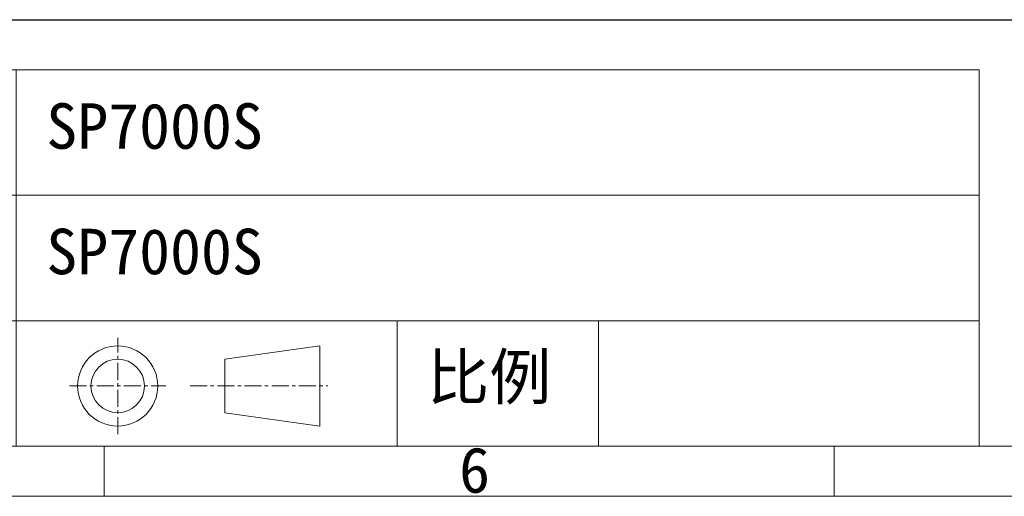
# Model space of a CAD drawing. Header units: millimetres. Extents: x 990 to 1809, y 0 to 562.
# Tile 24 of 256: x 1390 to 1500, y 0 to 53. Entities that reach past the tile are written whole.
import ezdxf

# ---------------------------------------------------------------- set-up
doc = ezdxf.new("R2010")
doc.units = ezdxf.units.MM
doc.linetypes.add('CENTER', pattern=[50.8, 31.75, -6.35, 6.35, -6.35])
doc.layers.add('7标注层', color=4, linetype='Continuous', lineweight=18)
doc.styles.add('1.0', font='txt', dxfattribs={"height": 2.5})
doc.styles.add('1111', font='txt', dxfattribs={"height": 2})

# ---------------------------------------------------------------- blocks, each defined once
blk = doc.blocks.new('21022701')
at = {"color": 4}
for p, q in [((271.126, 1.874), (1.874, 1.874)), ((136.5, 0), (136.5, 1.874)), ((163.8, 0), (163.8, 1.874)), ((273, 0), (0, 0))]:
    blk.add_line(p, q, dxfattribs=at)
at = {"color": 4, "insert": (149.347, 1.835), "char_height": 1.7, "width": 1.83173, "attachment_point": 1, "style": '1111'}
blk.add_mtext('\\pi0.42548;{\\fSimSun|b1|i0|c134|p2;6}', dxfattribs=at)
blk = doc.blocks.new('21031201')
at = {"color": 4}
for p, q in [((169.218, 15.946), (118.975, 15.946)), ((133.214, 15.946), (133.214, 1.874)), ((169.218, 15.946), (169.218, 1.874)), ((169.218, 11.256), (118.975, 11.256)), ((169.218, 6.565), (118.975, 6.565)), ((147.453, 6.565), (147.453, 1.874)), ((154.979, 6.565), (154.979, 1.874))]:
    blk.add_line(p, q, dxfattribs=at)
at = {"color": 4, "lineweight": -3}
blk.add_line((118.975, 1.874), (118.975, 15.946), dxfattribs=at)
at = {"color": 1, "linetype": 'CENTER', "ltscale": 0.02}
for p, q in [((137.006, 2.326), (137.006, 5.926)), ((135.206, 4.126), (138.806, 4.126)), ((139.717, 4.126), (144.859, 4.126))]:
    blk.add_line(p, q, dxfattribs=at)
for p, q in [((144.559, 5.626), (141.017, 5.126)), ((144.559, 2.626), (144.559, 5.626)), ((141.017, 3.126), (141.017, 5.126)), ((144.559, 2.626), (141.017, 3.126))]:
    blk.add_line(p, q)
for radius in [1.5, 1]:
    blk.add_circle((137.006, 4.126), radius)
at = {"color": 4, "char_height": 1.7, "attachment_point": 1}
for s, insert, width, style in [('{\\fSimSun|b1|i0|c134|p2;物料代码}', (120.099, 14.696), 10.95578, '1111'), ('{\\fSimSun|b1|i0|c134|p2;规格型号}', (120.099, 10.005), 11.26962, '1111'), ('{\\fSimSun|b1|i0|c134|p2;第三视角}', (120.099, 5.314), 12.01732, '1111'), ('{\\fSimSun|b1|i0|c134|p2;比例}', (148.578, 5.314), 6.40137, '1.0')]:
    blk.add_mtext(s, dxfattribs=dict(at, insert=insert, width=width, style=style))

msp = doc.modelspace()

# ---------------------------------------------------------------- linework, layer by layer
at = {"layer": '7标注层', "color": 4, "lineweight": 30}
msp.add_line((1340.885, 53.468), (1802.969, 53.468), dxfattribs=at)

# ---------------------------------------------------------------- block references
at = {"layer": '7标注层', "xscale": 3, "yscale": 3, "zscale": 3}
for name in ['21022701', '21031201']:
    msp.add_blockref(name, (989.591, 0), dxfattribs=at)

# ---------------------------------------------------------------- texts
at = {"layer": '7标注层', "color": 4, "char_height": 5.1, "width": 104.63968, "attachment_point": 1, "style": '1111'}
for insert in [(1392.606, 44.087), (1392.606, 30.014)]:
    msp.add_mtext('{\\fSimSun|b1|i0|c134|p2;SP7000S}', dxfattribs=dict(at, insert=insert))

doc.saveas('drawing.dxf')
